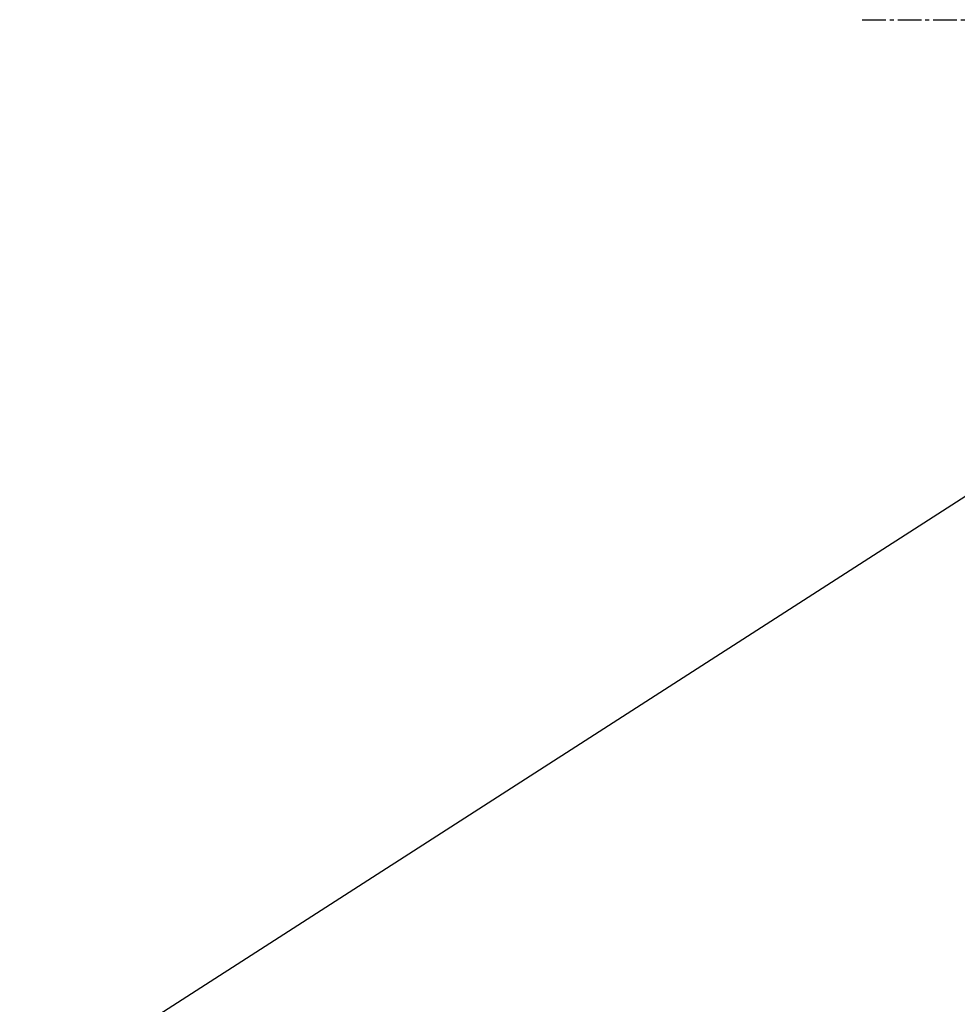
# Model space of a CAD drawing. Header units: millimetres. Extents: x 0 to 4378, y 0 to 2376.
# Tile 159 of 236: x 1409 to 1476, y 1569 to 1640. Entities that reach past the tile are written whole.
import ezdxf

# ---------------------------------------------------------------- set-up
doc = ezdxf.new("R2010")
doc.units = ezdxf.units.MM
doc.header["$LTSCALE"] = 0.2
doc.linetypes.add('CENTER2', pattern=[1.125, 0.75, -0.125, 0.125, -0.125])
doc.layers.add('02_Center Line', color=1, linetype='CENTER2')
doc.styles.add('Rainbow-5.0 Style', font='malgunsl.ttf')
doc.dimstyles.new('Rainbow-5.0 Style', dxfattribs={"dimtxt": 4, "dimasz": 2.5, "dimexe": 1, "dimexo": 1, "dimgap": 1, "dimtad": 1, "dimdsep": 46, "dimtxsty": 'Rainbow-5.0 Style', "dimcen": 0, "dimclrd": 251, "dimclre": 251, "dimclrt": 7, "dimazin": 3, "dimtp": 0.1, "dimtm": 0.1, "dimtfac": 0.61, "dimtmove": 0, "dimatfit": 3, "dimfxl": 1, "dimlwd": -1, "dimlwe": -1, "dimarcsym": 1})

# ---------------------------------------------------------------- blocks, each defined once
blk = doc.blocks.new('A$C44151a85')
at = {"layer": '02_Center Line', "ltscale": 11.288275}
blk.add_line((-213.729, 979.85), (48.739, 979.85), dxfattribs=at)

msp = doc.modelspace()

# ---------------------------------------------------------------- block references
msp.add_blockref('A$C44151a85', (1682.619, 659.684))

# ---------------------------------------------------------------- leaders
at = {"annotation_type": 0, "has_hookline": 1, "hookline_direction": 1, "text_width": 122.213}
msp.add_leader([(1529.369, 1639.534), (1341.764, 1518.928), (1329.264, 1518.928)], dimstyle='Rainbow-5.0 Style', override={"dimscale": 5, "dimgap": 1, "dimtad": 1}, dxfattribs=at)

doc.saveas('drawing.dxf')
